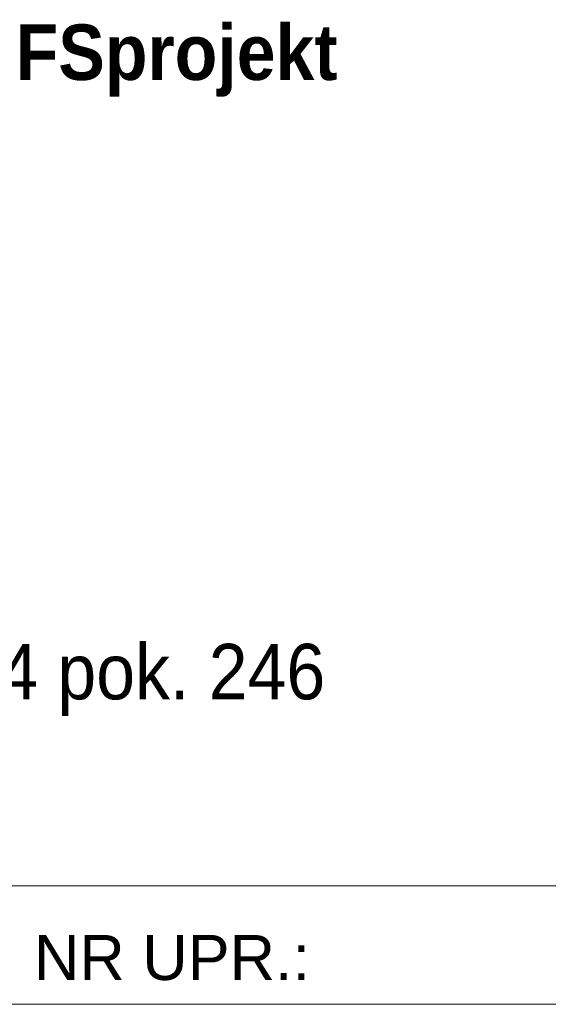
# Model space of a CAD drawing. Header units: centimetres. Extents: x 36226 to 898353716, y 11794 to 57421.
# Tile 9 of 14: x 898353384 to 898353527, y 12654 to 12920. Entities that reach past the tile are written whole.
import ezdxf

# ---------------------------------------------------------------- set-up
doc = ezdxf.new("R2010")
doc.units = ezdxf.units.CM
doc.header["$MEASUREMENT"] = 0
doc.styles.add('GENERATED_STYLE_2', font='arial.ttf')

msp = doc.modelspace()

# ---------------------------------------------------------------- linework, layer by layer
at = {"color": 7, "linetype": 'Continuous', "lineweight": 13}
for p, q in [((898353107.41, 12685.82), (898353683.41, 12685.82)), ((898353107.41, 12653.82), (898353683.41, 12653.82))]:
    msp.add_line(p, q, dxfattribs=at)

# ---------------------------------------------------------------- texts
at = {"color": 7, "linetype": 'Continuous', "lineweight": 13, "insert": (898353118.52, 12918.64), "char_height": 15, "attachment_point": 1, "line_spacing_factor": 0.912923, "style": 'GENERATED_STYLE_2'}
msp.add_mtext('\\A1;{\\W0.900000x;\\pql;\\fArial|b0|i0|c238|p38;PRACOWNIA PROJEKTOWA\\fCourier New|b0|i0|c238|p53;\\H0.800000x; \\fArial|b1|i0|c238|p38;\\c223;\\H1.250000x;FS\\fArial|b1|i0|c238|p38;\\C152;projekt\\P\\pql;\\fArial|b0|i0|c238|p38;\\C7;ul. PODHALAŃSKA 41 \\P\\pql;\\fArial|b0|i0|c238|p38;87-300 BRODNICA        \\P\\pql;\\fArial|b0|i0|c238|p38;\\H0.833333x;tel. : +48 789 813 499\\P\\pql;\\fArial|b0|i0|c238|p38;kom.: +48 790 28 29 50\\P\\pql;\\fArial|b0|i0|c238|p38;www.fsprojekt.eu\\P\\pql;\\fArial|b0|i0|c238|p38;\\P\\pql;\\fArial|b0|i0|c238|p38;\\H1.200000x;ODDZIAŁ W WARSZAWIE\\P\\pql;\\fArial|b0|i0|c238|p38;ul. MARSZAŁKOWSKA 126/134 pok. 246\\P\\pql;\\fArial|b0|i0|c238|p38;00-008 WARSZAWA}', dxfattribs=at)
at = {"color": 7, "linetype": 'Continuous', "lineweight": 13, "insert": (898353387.84, 12666.38), "char_height": 12.16, "attachment_point": 4, "style": 'GENERATED_STYLE_2'}
msp.add_mtext('\\A1;{\\pql;\\fArial|b0|i0|c238|p38;NR UPR.:}', dxfattribs=at)

doc.saveas('drawing.dxf')
